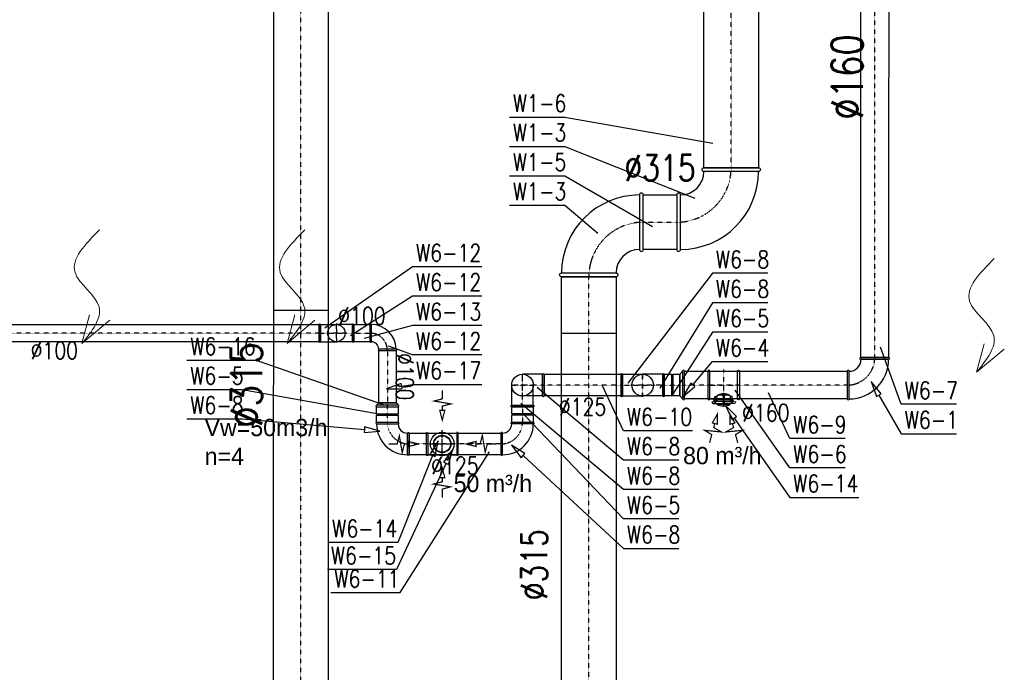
# Model space of a CAD drawing. Header units: millimetres. Extents: x 140532 to 182405, y -11883 to 1516.
# Tile 6 of 23: x 142643 to 143212, y -10586 to -10209. Entities that reach past the tile are written whole.
import ezdxf
from ezdxf.enums import TextEntityAlignment as Align

# ---------------------------------------------------------------- set-up
doc = ezdxf.new("R2010")
doc.units = ezdxf.units.MM
doc.linetypes.add('CENTER', pattern=[0.55, 0.37, -0.06, 0.06, -0.06])
for name, color, linetype, lineweight in [('san opis', 7, 'Continuous', 0), ('WEN_W1-_ZLICZAC', 140, 'Continuous', 30), ('WEN_W2-_ZLICZAC', 32, 'Continuous', 30), ('WEN_W6-_ZLICZAC', 140, 'Continuous', 30)]:
    doc.layers.add(name, color=color, linetype=linetype, lineweight=lineweight)
for name, color, linetype in [('WEN_W1-_ATRYBUT', 6, 'Continuous'), ('WEN_W1-_OSIE', 2, 'CENTER'), ('WEN_W2-_ATRYBUT', 6, 'Continuous'), ('WEN_W2-_OSIE', 2, 'CENTER'), ('WEN_W3-_ATRYBUT', 6, 'Continuous'), ('WEN_W3-_OSIE', 2, 'CENTER'), ('WEN_W6-_ATRYBUT', 6, 'Continuous'), ('WEN_W6-_OSIE', 2, 'CENTER')]:
    doc.layers.add(name, color=color, linetype=linetype)
doc.styles.add('STYL_WENTYLE', font='romans.shx', dxfattribs={"width": 0.8})
doc.styles.add('STYL_WENTYLE1', font='txt')

# ---------------------------------------------------------------- blocks, each defined once
blk = doc.blocks.new('G$C920FF791')
at = {"color": 4}
for q in [(8.89, 16.48), (20.47, 13.42)]:
    blk.add_line((4.47, 0), q, dxfattribs=at)
blk.add_spline([(14.67, 65.67), (0.44, 41.03), (14.35, 21.17), (4.47, 0)], degree=3, dxfattribs=at)
blk = doc.blocks.new('BL31590CW1-_24')
for points in [[(315, -157.5), (315, 157.5, 1), (293, 157.5), (293, -157.5, 1)], [(157.5, -315), (-157.5, -315, -1), (-157.5, -293), (157.5, -293, -1)]]:
    blk.add_lwpolyline(points, format="xyb", close=True)
for radius in [450.5, 135.5]:
    blk.add_arc((293, -293), radius, 90, 180)
for p in [(315, 0), (0, -315)]:
    blk.add_point(p)
at = {"layer": 'WEN_W2-_OSIE'}
blk.add_arc((315, -315), 315, 90, 180, dxfattribs=at)
at = {"layer": 'WEN_W2-_ATRYBUT', "style": 'STYL_WENTYLE', "width": 0.8, "flags": 8}
blk.add_attdef('WENTYLE', text='', height=100, dxfattribs=at).set_placement((-257.7, -315), align=Align.BOTTOM_LEFT)
blk = doc.blocks.new('BL31590CW1-_23')
for points in [[(-315, -157.5), (-315, 157.5, -1), (-292.95, 157.5), (-292.95, -157.5, -1)], [(-157.5, -315), (157.5, -315, 1), (157.5, -292.95), (-157.5, -292.95, 1)]]:
    blk.add_lwpolyline(points, format="xyb", close=True)
for radius in [450.45, 135.45]:
    blk.add_arc((-292.95, -292.95), radius, 0, 90)
for p in [(-315, 0), (0, -315)]:
    blk.add_point(p)
at = {"layer": 'WEN_W2-_OSIE'}
blk.add_arc((-315, -315), 315, 0, 90, dxfattribs=at)
at = {"layer": 'WEN_W2-_ATRYBUT', "style": 'STYL_WENTYLE', "width": 0.8, "flags": 8}
blk.add_attdef('WENTYLE', text='', height=100, dxfattribs=at).set_placement((-157.5, -315), align=Align.BOTTOM_LEFT)
blk = doc.blocks.new('SR-315CW1-_3328-0088524426_14')
blk.add_line((3000, -157.5), (3000, 157.5))
blk.add_lwpolyline([(0, -157.5), (0, 157.5), (3328, 157.5), (3328, -157.5)], close=True)
for p in [(0, 0), (3328, 0)]:
    blk.add_point(p)
at = {"layer": 'WEN_W2-_OSIE'}
blk.add_line((0, 0), (3328, 0), dxfattribs=at)
at = {"layer": 'WEN_W2-_ATRYBUT', "style": 'STYL_WENTYLE', "width": 0.8, "flags": 8}
blk.add_attdef('WENTYLE', text='', height=100, dxfattribs=at).set_placement((1664, 0), align=Align.BOTTOM_LEFT)
at = {"layer": 'WEN_W2-_OSIE', "color": 3, "style": 'STYL_WENTYLE', "width": 0.8, "flags": 8}
blk.add_attdef('FI_KANALU', text='', height=150, dxfattribs=at).set_placement((1664, 315), align=Align.MIDDLE_CENTER)
blk = doc.blocks.new('SR-315CW1-_192-8244804344_14')
blk.add_lwpolyline([(0, -157.5), (0, 157.5), (192.8, 157.5), (192.8, -157.5)], close=True)
for p in [(0, 0), (192.8, 0)]:
    blk.add_point(p)
at = {"layer": 'WEN_W2-_OSIE'}
blk.add_line((0, 0), (192.8, 0), dxfattribs=at)
at = {"layer": 'WEN_W2-_ATRYBUT', "style": 'STYL_WENTYLE', "width": 0.8, "flags": 8}
blk.add_attdef('WENTYLE', text='', height=100, dxfattribs=at).set_placement((96.4, 0), align=Align.BOTTOM_LEFT)
at = {"layer": 'WEN_W2-_OSIE', "color": 3, "style": 'STYL_WENTYLE', "width": 0.8, "flags": 8}
blk.add_attdef('FI_KANALU', text='', height=150, dxfattribs=at).set_placement((96.4, 315), align=Align.MIDDLE_CENTER)
blk = doc.blocks.new('BL16090CW6-_24')
for points in [[(160, -80), (160, 80, 1), (148.8, 80), (148.8, -80, 1)], [(80, -160), (-80, -160, -1), (-80, -148.8), (80, -148.8, -1)]]:
    blk.add_lwpolyline(points, format="xyb", close=True)
for radius in [228.8, 68.8]:
    blk.add_arc((148.8, -148.8), radius, 90, 180)
for p in [(160, 0), (0, -160)]:
    blk.add_point(p)
at = {"layer": 'WEN_W6-_OSIE'}
blk.add_arc((160, -160), 160, 90, 180, dxfattribs=at)
at = {"layer": 'WEN_W6-_ATRYBUT', "style": 'STYL_WENTYLE', "width": 0.8, "flags": 8}
blk.add_attdef('WENTYLE', text='', height=100, dxfattribs=at).set_placement((-434.3, -160), align=Align.BOTTOM_LEFT)
blk = doc.blocks.new('BL12590CW6-_13')
for p, q in [((-62.5, 8.75), (-62.5, 125)), ((62.5, 8.75), (62.5, 125))]:
    blk.add_line(p, q)
blk.add_lwpolyline([(62.5, 0), (-62.5, 0, -1), (-62.5, 8.75), (62.5, 8.75, -1)], format="xyb", close=True)
blk.add_circle((0, 125), 62.5)
blk.add_point((0, 0))
at = {"layer": 'WEN_W6-_OSIE'}
for p, q in [((0, 0), (0, 192.5)), ((-67.5, 125), (67.5, 125))]:
    blk.add_line(p, q, dxfattribs=at)
at = {"layer": 'WEN_W6-_ATRYBUT', "style": 'STYL_WENTYLE', "width": 0.8, "flags": 8}
blk.add_attdef('WENTYLE', text='', height=100, dxfattribs=at).set_placement((62.5, 0), align=Align.BOTTOM_LEFT)
blk = doc.blocks.new('BL12590CW6-_24')
for points in [[(125, -62.5), (125, 62.5, 1), (116.2, 62.5), (116.2, -62.5, 1)], [(62.5, -125), (-62.5, -125, -1), (-62.5, -116.2), (62.5, -116.2, -1)]]:
    blk.add_lwpolyline(points, format="xyb", close=True)
for radius in [178.8, 53.8]:
    blk.add_arc((116.2, -116.2), radius, 90, 180)
for p in [(125, 0), (0, -125)]:
    blk.add_point(p)
at = {"layer": 'WEN_W6-_OSIE'}
blk.add_arc((125, -125), 125, 90, 180, dxfattribs=at)
at = {"layer": 'WEN_W6-_ATRYBUT', "style": 'STYL_WENTYLE', "width": 0.8, "flags": 8}
blk.add_attdef('WENTYLE', text='', height=100, dxfattribs=at).set_placement((-451.8, -125), align=Align.BOTTOM_LEFT)
blk = doc.blocks.new('SR-125CW6-_444-5461271104_14')
blk.add_lwpolyline([(0, -62.5), (0, 62.5), (444.5, 62.5), (444.5, -62.5)], close=True)
for p in [(0, 0), (444.5, 0)]:
    blk.add_point(p)
at = {"layer": 'WEN_W6-_OSIE'}
blk.add_line((0, 0), (444.5, 0), dxfattribs=at)
at = {"layer": 'WEN_W6-_ATRYBUT', "style": 'STYL_WENTYLE', "width": 0.8, "flags": 8}
blk.add_attdef('WENTYLE', text='', height=100, dxfattribs=at).set_placement((222.3, 0), align=Align.BOTTOM_LEFT)
at = {"layer": 'WEN_W6-_OSIE', "style": 'STYL_WENTYLE', "width": 0.8, "flags": 8}
blk.add_attdef('FI_KANALU', text='', height=100, dxfattribs=at).set_placement((222.3, 125), align=Align.MIDDLE_CENTER)
blk = doc.blocks.new('SR-125CW6-_530-5485024668_14')
blk.add_lwpolyline([(0, -62.5), (0, 62.5), (530.5, 62.5), (530.5, -62.5)], close=True)
for p in [(0, 0), (530.5, 0)]:
    blk.add_point(p)
at = {"layer": 'WEN_W6-_OSIE'}
blk.add_line((0, 0), (530.5, 0), dxfattribs=at)
at = {"layer": 'WEN_W6-_ATRYBUT', "style": 'STYL_WENTYLE', "width": 0.8, "flags": 8}
blk.add_attdef('WENTYLE', text='', height=100, dxfattribs=at).set_placement((265.3, 0), align=Align.BOTTOM_LEFT)
at = {"layer": 'WEN_W6-_OSIE', "style": 'STYL_WENTYLE', "width": 0.8, "flags": 8}
blk.add_attdef('FI_KANALU', text='', height=100, dxfattribs=at).set_placement((265.3, 125), align=Align.MIDDLE_CENTER)
blk = doc.blocks.new('MF125CW6-_11')
for p, q in [((41, 62.5), (41, -62.5)), ((49, 62.5), (49, -62.5))]:
    blk.add_line(p, q)
blk.add_lwpolyline([(0, 62.5), (41, 62.5, 1), (49, 62.5), (90, 62.5), (90, -62.5), (49, -62.5, 1), (41, -62.5), (0, -62.5)], format="xyb", close=True)
for p in [(0, 0), (90, 0)]:
    blk.add_point(p)
at = {"layer": 'WEN_W6-_OSIE'}
blk.add_line((0, 0), (90, 0), dxfattribs=at)
at = {"layer": 'WEN_W6-_ATRYBUT', "style": 'STYL_WENTYLE', "width": 0.8, "flags": 8}
blk.add_attdef('WENTYLE', text='', height=100, dxfattribs=at).set_placement((45, 0), align=Align.BOTTOM_LEFT)
blk = doc.blocks.new('RCPL160125CW6-_12')
blk.add_lwpolyline([(-26, 80), (-26, -80, 1), (-14.8, -80), (-14.8, 80, 1)], format="xyb", close=True)
blk.add_lwpolyline([(-14.8, 80), (0, 62.5), (0, -62.5), (-14.8, -80)])
for p in [(-26, 0), (0, 0)]:
    blk.add_point(p)
at = {"layer": 'WEN_W6-_OSIE'}
blk.add_line((-26, 0), (0, 0), dxfattribs=at)
at = {"layer": 'WEN_W6-_ATRYBUT', "style": 'STYL_WENTYLE', "width": 0.8, "flags": 8}
blk.add_attdef('WENTYLE', text='', height=100, dxfattribs=at).set_placement((-26, 0), align=Align.BOTTOM_LEFT)
blk = doc.blocks.new('SR-160CW6-_940-4524936111_14')
blk.add_lwpolyline([(0, -80), (0, 80), (940.5, 80), (940.5, -80)], close=True)
for p in [(0, 0), (940.5, 0)]:
    blk.add_point(p)
at = {"layer": 'WEN_W6-_OSIE'}
blk.add_line((0, 0), (940.5, 0), dxfattribs=at)
at = {"layer": 'WEN_W6-_ATRYBUT', "style": 'STYL_WENTYLE', "width": 0.8, "flags": 8}
blk.add_attdef('WENTYLE', text='', height=100, dxfattribs=at).set_placement((470.2, 0), align=Align.BOTTOM_LEFT)
at = {"layer": 'WEN_W6-_OSIE', "style": 'STYL_WENTYLE', "width": 0.8, "flags": 8}
blk.add_attdef('FI_KANALU', text='', height=100, dxfattribs=at).set_placement((470.2, 160), align=Align.MIDDLE_CENTER)
blk = doc.blocks.new('TCPL160100CW6-_12')
blk.add_line((-11.2, -80), (-172.8, -80))
for points in [[(-184, -80), (-184, 80, -1), (-172.8, 80), (-172.8, -80, -1)], [(-142, 95), (-42, 95, -1), (-42, 83.8), (-142, 83.8, -1)], [(0, -80), (0, 80, 1), (-11.2, 80), (-11.2, -80, 1)]]:
    blk.add_lwpolyline(points, format="xyb", close=True)
for points in [[(-172.8, 80), (-146.8, 80, 0.414214), (-142, 84.8), (-142, 83.8)], [(-37.2, 80, -0.583942), (-146.8, 80, -0.583942)], [(-11.2, 80), (-37.2, 80, -0.414214), (-42, 84.8), (-42, 83.8)]]:
    blk.add_lwpolyline(points, format="xyb")
for p in [(-92, 95), (-184, 0), (0, 0)]:
    blk.add_point(p)
at = {"layer": 'WEN_W6-_OSIE'}
for p, q in [((-92, -90), (-92, 95)), ((0, 0), (-184, 0))]:
    blk.add_line(p, q, dxfattribs=at)
at = {"layer": 'WEN_W6-_ATRYBUT', "style": 'STYL_WENTYLE', "width": 0.8, "flags": 8}
blk.add_attdef('WENTYLE', text='', height=100, dxfattribs=at).set_placement((-606.3, 0), align=Align.BOTTOM_LEFT)
blk = doc.blocks.new('KURM-100-C_11')
for p, q in [((-36.99, 13.7), (-3.425, 13.7)), ((-3.425, 32.195), (-3.425, -15.6)), ((3.425, 32.195), (3.425, -15.6)), ((36.99, 13.7), (3.425, 13.7)), ((-54.8, -12), (-3.425, -12)), ((54.8, -12), (3.425, -12))]:
    blk.add_line(p, q)
for points in [[(-68.5, 0, 0.35032231), (-54.8, -12, 0.1391301), (-36.99, 13.7, 0.1391301)], [(-46.58, 10.96), (-38.36, 16.44), (-38.36, 27.4, -0.41421356), (-27.4, 38.36), (27.4, 38.36, -0.41421356), (38.36, 27.4), (38.36, 16.44), (46.58, 10.96)], [(68.5, 0, -0.35032231), (54.8, -12, -0.1391301), (36.99, 13.7, -0.1391301)]]:
    blk.add_lwpolyline(points, format="xyb")
for points in [[(-61.65, 0), (-50, 0), (-50, 30), (-39.73, 30)], [(-6.165, 38.36), (-6.165, 32.195), (6.165, 32.195), (6.165, 38.36)], [(-3.425, 38.36), (-3.425, 44.525), (3.425, 44.525), (3.425, 38.36)], [(61.65, 0), (50, 0), (50, 30), (39.73, 30)]]:
    blk.add_lwpolyline(points)
blk.add_lwpolyline([(-34.25, -15.6), (34.25, -15.6), (37.675, -17.81, -0.25454545), (-37.675, -17.81)], format="xyb", close=True)
for p in [(0, 0), (0, -27.4)]:
    blk.add_point(p)
at = {"layer": 'WEN_W3-_OSIE'}
for p, q in [((-8.4, 0), (8.4, 0)), ((0, 54.8), (0, -27.4))]:
    blk.add_line(p, q, dxfattribs=at)
at = {"layer": 'WEN_W3-_ATRYBUT', "style": 'STYL_WENTYLE', "width": 0.8, "flags": 8}
blk.add_attdef('WENTYLE', text='', height=100, dxfattribs=at).set_placement((0, 0), align=Align.BOTTOM_LEFT)
blk = doc.blocks.new('wlot_22')
at = {"color": 0, "const_width": 7}
for points in [[(-332.7, 81.5), (-285.1, 68.6), (-260.4, 110.5), (-269.9, 12.7), (-244.3, 57.5), (-221.3, 51.2), (-225.2, 37.1), (-166.7, 36.3), (-217.5, 65.3), (-221.3, 51.2)], [(-332.7, -81.5), (-285.1, -68.6), (-260.4, -110.5), (-269.9, -12.7), (-244.3, -57.5), (-221.3, -51.2), (-225.2, -37.1), (-166.7, -36.3), (-217.5, -65.3), (-221.3, -51.2)]]:
    blk.add_lwpolyline(points, dxfattribs=at)
at = {"color": 0, "style": 'STYL_WENTYLE1', "flags": 8}
blk.add_attdef('WENTYLE_M3H', text='', height=50, dxfattribs=at).set_placement((-507, 154.3), align=Align.BOTTOM_LEFT)
blk = doc.blocks.new('TCPL125100CW6-_14')
for p, q in [((8.75, 62.5), (175.25, 62.5)), ((8.75, -62.5), (175.25, -62.5))]:
    blk.add_line(p, q)
for points in [[(0, -62.5), (0, 62.5, -1), (8.75, 62.5), (8.75, -62.5, -1)], [(184, -62.5), (184, 62.5, 1), (175.25, 62.5), (175.25, -62.5, 1)]]:
    blk.add_lwpolyline(points, format="xyb", close=True)
blk.add_circle((92, 0), 50)
for p in [(0, 0), (184, 0)]:
    blk.add_point(p)
at = {"layer": 'WEN_W6-_OSIE'}
for p, q in [((92, -72.5), (92, 72.5)), ((0, 0), (184, 0))]:
    blk.add_line(p, q, dxfattribs=at)
at = {"layer": 'WEN_W6-_ATRYBUT', "style": 'STYL_WENTYLE', "width": 0.8, "flags": 8}
blk.add_attdef('WENTYLE', text='', height=100, dxfattribs=at).set_placement((92, 0), align=Align.BOTTOM_LEFT)
blk = doc.blocks.new('KURM-100-C_12')
for radius in [68.5, 47.95]:
    blk.add_circle((0, 0), radius)
for p in [(0, 75.35), (0, 0)]:
    blk.add_point(p)
at = {"layer": 'WEN_W3-_OSIE'}
for p, q in [((0, -75.35), (0, 75.35)), ((-75.35, 0), (75.35, 0))]:
    blk.add_line(p, q, dxfattribs=at)
at = {"layer": 'WEN_W3-_ATRYBUT', "style": 'STYL_WENTYLE', "width": 0.8, "flags": 8}
blk.add_attdef('WENTYLE', text='', height=100, dxfattribs=at).set_placement((0, 0), align=Align.BOTTOM_LEFT)
blk = doc.blocks.new('wlot_14')
at = {"color": 0, "const_width": 7}
for points in [[(0, 310.2), (0, 260.9), (-46.9, 248), (49.9, 231.5), (0, 218.6), (0, 194.8), (14.6, 194.8), (0, 138.2), (-14.6, 194.8), (0, 194.8)], [(-310.2, 0), (-260.9, 0), (-248, 46.9), (-231.5, -49.9), (-218.6, 0), (-194.8, 0), (-194.8, -14.6), (-138.2, 0), (-194.8, 14.6), (-194.8, 0)], [(310.2, 0), (260.9, 0), (248, -46.9), (231.5, 49.9), (218.6, 0), (194.8, 0), (194.8, 14.6), (138.2, 0), (194.8, -14.6), (194.8, 0)], [(0, -310.2), (0, -260.9), (46.9, -248), (-49.9, -231.5), (0, -218.6), (0, -194.8), (-14.6, -194.8), (0, -138.2), (14.6, -194.8), (0, -194.8)]]:
    blk.add_lwpolyline(points, dxfattribs=at)
at = {"color": 0, "style": 'STYL_WENTYLE1', "flags": 8}
blk.add_attdef('WENTYLE_M3H', text='', height=50, dxfattribs=at).set_placement((-543.9, 22.5), align=Align.BOTTOM_LEFT)
blk = doc.blocks.new('RCPL125100CW6-_11')
blk.add_lwpolyline([(0, 62.5), (0, -62.5, 1), (8.75, -62.5), (8.75, 62.5, 1)], format="xyb", close=True)
blk.add_lwpolyline([(8.75, 62.5), (22, 50), (22, -50), (8.75, -62.5)])
for p in [(0, 0), (22, 0)]:
    blk.add_point(p)
at = {"layer": 'WEN_W6-_OSIE'}
blk.add_line((0, 0), (22, 0), dxfattribs=at)
at = {"layer": 'WEN_W6-_ATRYBUT', "style": 'STYL_WENTYLE', "width": 0.8, "flags": 8}
blk.add_attdef('WENTYLE', text='', height=100, dxfattribs=at).set_placement((0, 0), align=Align.BOTTOM_LEFT)
blk = doc.blocks.new('BL10090CW6-_23')
for points in [[(-100, -50), (-100, 50, -1), (-93, 50), (-93, -50, -1)], [(-50, -100), (50, -100, 1), (50, -93), (-50, -93, 1)]]:
    blk.add_lwpolyline(points, format="xyb", close=True)
for radius in [143, 43]:
    blk.add_arc((-93, -93), radius, 0, 90)
for p in [(-100, 0), (0, -100)]:
    blk.add_point(p)
at = {"layer": 'WEN_W6-_OSIE'}
blk.add_arc((-100, -100), 100, 0, 90, dxfattribs=at)
at = {"layer": 'WEN_W6-_ATRYBUT', "style": 'STYL_WENTYLE', "width": 0.8, "flags": 8}
blk.add_attdef('WENTYLE', text='', height=100, dxfattribs=at).set_placement((-50, -100), align=Align.BOTTOM_LEFT)
blk = doc.blocks.new('BL10090CW6-_13')
for p, q in [((-50, 7), (-50, 100)), ((50, 7), (50, 100))]:
    blk.add_line(p, q)
blk.add_lwpolyline([(50, 0), (-50, 0, -1), (-50, 7), (50, 7, -1)], format="xyb", close=True)
blk.add_circle((0, 100), 50)
blk.add_point((0, 0))
at = {"layer": 'WEN_W6-_OSIE'}
for p, q in [((0, 0), (0, 155)), ((-55, 100), (55, 100))]:
    blk.add_line(p, q, dxfattribs=at)
at = {"layer": 'WEN_W6-_ATRYBUT', "style": 'STYL_WENTYLE', "width": 0.8, "flags": 8}
blk.add_attdef('WENTYLE', text='', height=100, dxfattribs=at).set_placement((50, 0), align=Align.BOTTOM_LEFT)
blk = doc.blocks.new('SR-100CW6-_94-5260174799_14')
blk.add_lwpolyline([(0, -50), (0, 50), (94.5, 50), (94.5, -50)], close=True)
for p in [(0, 0), (94.5, 0)]:
    blk.add_point(p)
at = {"layer": 'WEN_W6-_OSIE'}
blk.add_line((0, 0), (94.5, 0), dxfattribs=at)
at = {"layer": 'WEN_W6-_ATRYBUT', "style": 'STYL_WENTYLE', "width": 0.8, "flags": 8}
blk.add_attdef('WENTYLE', text='', height=100, dxfattribs=at).set_placement((47.3, 0), align=Align.BOTTOM_LEFT)
at = {"layer": 'WEN_W6-_OSIE', "style": 'STYL_WENTYLE', "width": 0.8, "flags": 8}
blk.add_attdef('FI_KANALU', text='', height=100, dxfattribs=at).set_placement((47.3, 100), align=Align.MIDDLE_CENTER)
blk = doc.blocks.new('SR-100CW6-_3060-9987436805_14')
blk.add_line((3000, -50), (3000, 50))
blk.add_lwpolyline([(0, -50), (0, 50), (3061, 50), (3061, -50)], close=True)
for p in [(0, 0), (3061, 0)]:
    blk.add_point(p)
at = {"layer": 'WEN_W6-_OSIE'}
blk.add_line((0, 0), (3061, 0), dxfattribs=at)
at = {"layer": 'WEN_W6-_ATRYBUT', "style": 'STYL_WENTYLE', "width": 0.8, "flags": 8}
blk.add_attdef('WENTYLE', text='', height=100, dxfattribs=at).set_placement((1530.5, 0), align=Align.BOTTOM_LEFT)
at = {"layer": 'WEN_W6-_OSIE', "style": 'STYL_WENTYLE', "width": 0.8, "flags": 8}
blk.add_attdef('FI_KANALU', text='', height=100, dxfattribs=at).set_placement((1530.5, 100), align=Align.MIDDLE_CENTER)
blk = doc.blocks.new('SR-100CW6-_303-415901462_14')
blk.add_lwpolyline([(0, -50), (0, 50), (303.4, 50), (303.4, -50)], close=True)
for p in [(0, 0), (303.4, 0)]:
    blk.add_point(p)
at = {"layer": 'WEN_W6-_OSIE'}
blk.add_line((0, 0), (303.4, 0), dxfattribs=at)
at = {"layer": 'WEN_W6-_ATRYBUT', "style": 'STYL_WENTYLE', "width": 0.8, "flags": 8}
blk.add_attdef('WENTYLE', text='', height=100, dxfattribs=at).set_placement((151.7, 0), align=Align.BOTTOM_LEFT)
at = {"layer": 'WEN_W6-_OSIE', "style": 'STYL_WENTYLE', "width": 0.8, "flags": 8}
blk.add_attdef('FI_KANALU', text='', height=100, dxfattribs=at).set_placement((151.7, 100), align=Align.MIDDLE_CENTER)
blk = doc.blocks.new('SR-315CW1-_3299-0587993042_14')
blk.add_line((3000, -157.5), (3000, 157.5))
blk.add_lwpolyline([(0, -157.5), (0, 157.5), (3299.1, 157.5), (3299.1, -157.5)], close=True)
for p in [(0, 0), (3299.1, 0)]:
    blk.add_point(p)
at = {"layer": 'WEN_W1-_OSIE'}
blk.add_line((0, 0), (3299.1, 0), dxfattribs=at)
at = {"layer": 'WEN_W1-_ATRYBUT', "style": 'STYL_WENTYLE', "width": 0.8, "flags": 8}
blk.add_attdef('WENTYLE', text='', height=100, dxfattribs=at).set_placement((1649.5, 0), align=Align.BOTTOM_LEFT)
at = {"layer": 'WEN_W1-_OSIE', "style": 'STYL_WENTYLE', "width": 0.8, "flags": 8}
blk.add_attdef('FI_KANALU', text='', height=180, dxfattribs=at).set_placement((1649.5, 315), align=Align.MIDDLE_CENTER)
blk = doc.blocks.new('SR-160CW6-_3241-587472126_14')
blk.add_line((3000, -80), (3000, 80))
blk.add_lwpolyline([(0, -80), (0, 80), (3241.6, 80), (3241.6, -80)], close=True)
for p in [(0, 0), (3241.6, 0)]:
    blk.add_point(p)
at = {"layer": 'WEN_W6-_OSIE'}
blk.add_line((0, 0), (3241.6, 0), dxfattribs=at)
at = {"layer": 'WEN_W6-_ATRYBUT', "style": 'STYL_WENTYLE', "width": 0.8, "flags": 8}
blk.add_attdef('WENTYLE', text='', height=100, dxfattribs=at).set_placement((1620.8, 0), align=Align.BOTTOM_LEFT)
at = {"layer": 'WEN_W6-_OSIE', "color": 3, "style": 'STYL_WENTYLE', "width": 0.8, "flags": 8}
blk.add_attdef('FI_KANALU', text='', height=180, dxfattribs=at).set_placement((1620.8, 160), align=Align.MIDDLE_CENTER)
blk = doc.blocks.new('SR-315KW2-_5139-3133803571_14')
blk.add_line((3000, -157.5), (3000, 157.5))
blk.add_lwpolyline([(0, -157.5), (0, 157.5), (5139.3, 157.5), (5139.3, -157.5)], close=True)
for p in [(0, 0), (5139.3, 0)]:
    blk.add_point(p)
at = {"layer": 'WEN_W2-_OSIE'}
blk.add_line((0, 0), (5139.3, 0), dxfattribs=at)
at = {"layer": 'WEN_W2-_ATRYBUT', "style": 'STYL_WENTYLE', "width": 0.8, "flags": 8}
blk.add_attdef('WENTYLE', text='', height=100, dxfattribs=at).set_placement((2569.7, 0), align=Align.BOTTOM_LEFT)
at = {"layer": 'WEN_W2-_OSIE', "color": 3, "style": 'STYL_WENTYLE', "width": 0.8, "flags": 8}
blk.add_attdef('FI_KANALU', text='', height=180, dxfattribs=at).set_placement((2569.7, 315), align=Align.MIDDLE_CENTER)

msp = doc.modelspace()

# ---------------------------------------------------------------- linework, layer by layer
at = {"layer": 'WEN_W1-_ATRYBUT'}
msp.add_lwpolyline([(142925.9, -10265.34), (142957.9, -10265.34), (143043.39, -10280.41)], dxfattribs=at)
at = {"layer": 'WEN_W2-_ATRYBUT'}
for points in [[(142925.9, -10282.34), (142957.9, -10282.34), (143033.1, -10312.29)], [(142925.9, -10299.34), (142957.9, -10299.34), (143008.54, -10328.57)], [(142925.9, -10316.34), (142957.9, -10316.34), (142977.08, -10332.43)]]:
    msp.add_lwpolyline(points, dxfattribs=at)
at = {"layer": 'WEN_W3-_ATRYBUT'}
for points in [[(143055.88, -10439.37), (143057.19, -10438.46), (143050.72, -10432), (143054.57, -10440.29), (143055.88, -10439.37), (143087.89, -10485.09), (143127.89, -10485.09)], [(142881.42, -10460.84), (142882.91, -10461.43), (142884.74, -10452.47), (142879.93, -10460.24), (142881.42, -10460.84), (142861.46, -10511.1), (142821.46, -10511.1)]]:
    msp.add_lwpolyline(points, dxfattribs=at)
at = {"layer": 'WEN_W6-_ATRYBUT'}
for points in [[(142909.91, -10351.79), (142869.91, -10351.79), (142819.16, -10387.33)], [(143075.19, -10355.6), (143043.19, -10355.6), (142994.4, -10419.02)], [(142909.91, -10368.79), (142869.91, -10368.79), (142834.14, -10391.77)], [(143075.19, -10372.6), (143043.19, -10372.6), (143012.88, -10421.93)], [(142909.91, -10385.79), (142869.91, -10385.79), (142842.01, -10393.27)], [(143075.19, -10389.6), (143043.19, -10389.6), (143020.23, -10425.6)], [(142909.91, -10402.79), (142869.91, -10402.79), (142856, -10397.73)], [(143184.32, -10431.31), (143152.32, -10431.31), (143140.3, -10398.31)], [(142739.47, -10405.84), (142779.47, -10405.84), (142853.55, -10431.58)], [(143031.87, -10420.09), (143030.65, -10419.06), (143026.09, -10426.98), (143033.1, -10421.12), (143031.87, -10420.09), (143043.19, -10406.6), (143075.19, -10406.6)], [(143139.44, -10426), (143140.82, -10425.2), (143134.94, -10418.21), (143138.05, -10426.8), (143139.44, -10426), (143152.32, -10448.31), (143184.32, -10448.31)], [(142739.47, -10422.84), (142771.47, -10422.84), (142852.6, -10437.14)], [(142863.65, -10420.9), (142863.37, -10419.32), (142854.78, -10422.46), (142863.92, -10422.47), (142863.65, -10420.9), (142869.91, -10419.79), (142909.91, -10419.79)], [(143023.79, -10463.57), (142991.79, -10463.57), (142941.9, -10421.7)], [(143031.79, -10446.57), (142991.79, -10446.57), (142979.67, -10420.58)], [(143119.89, -10468.09), (143087.89, -10468.09), (143056.46, -10423.21)], [(143119.89, -10451.09), (143087.89, -10451.09), (143075.63, -10424.78)], [(143023.79, -10480.57), (142991.79, -10480.57), (142932.54, -10430.86)], [(142842.1, -10446.02), (142841.96, -10447.61), (142851.06, -10446.8), (142842.24, -10444.42), (142842.1, -10446.02), (142771.47, -10439.84), (142739.47, -10439.84)], [(143023.79, -10497.57), (142991.79, -10497.57), (142934.71, -10437.58)], [(142889.34, -10465.35), (142890.79, -10466.03), (142893.14, -10457.2), (142887.89, -10464.68), (142889.34, -10465.35), (142860.72, -10526.73), (142820.72, -10526.73)], [(142933.81, -10460.99), (142934.89, -10459.82), (142927.2, -10454.89), (142932.72, -10462.17), (142933.81, -10460.99), (142991.79, -10514.57), (143023.79, -10514.57)], [(142822.72, -10540.16), (142862.72, -10540.16), (142914.49, -10458.85)]]:
    msp.add_lwpolyline(points, dxfattribs=at)

# ---------------------------------------------------------------- block references
at = {"layer": 'san opis', "rotation": 359.9999999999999}
for p in [(142674.43, -10396.15), (142793.04, -10396.15), (143191.43, -10412.79)]:
    msp.add_blockref('G$C920FF791', p, dxfattribs=at)
at = {"layer": 'san opis', "color": 3}
ref = msp.add_blockref('wlot_14', (142887.1, -10454.24), dxfattribs=dict(at, xscale=0.1, yscale=0.1, zscale=0.1, rotation=359.9971593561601))
ref.add_attrib('WENTYLE_M3H', ' 50 m³/h', dxfattribs={"layer": '0', "color": 3, "height": 10, "style": 'STYL_WENTYLE1', "flags": 8}).set_placement((142889.95, -10485.03), align=Align.BOTTOM_LEFT)
ref = msp.add_blockref('wlot_22', (143049.71, -10420.32), dxfattribs=dict(at, xscale=0.1, yscale=0.1, zscale=0.1, rotation=90))
ref.add_attrib('WENTYLE_M3H', ' 80 m³/h', dxfattribs={"layer": '0', "color": 3, "height": 10, "style": 'STYL_WENTYLE1', "flags": 8}).set_placement((143022.56, -10468.95), align=Align.BOTTOM_LEFT)
at = {"layer": 'WEN_W1-_ZLICZAC'}
ref = msp.add_blockref('SR-315CW1-_3299-0587993042_14', (143054.06, -10294.6), dxfattribs=dict(at, xscale=0.1, yscale=0.1, zscale=0.1, rotation=90))
ref.add_attrib('WENTYLE', 'W1-6', dxfattribs={"layer": 'WEN_W1-_ATRYBUT', "height": 10, "style": 'STYL_WENTYLE', "width": 0.8, "flags": 8}).set_placement((142927.9, -10265.34), align=Align.BOTTOM_LEFT)
ref.add_attrib('FI_KANALU', '%%c315', dxfattribs={"layer": 'WEN_W1-_OSIE', "height": 18, "rotation": 90, "style": 'STYL_WENTYLE', "width": 0.8, "flags": 8}).set_placement((143022.56, -10129.65), align=Align.MIDDLE_CENTER)
ref = msp.add_blockref('BL31590CW1-_23', (143054.06, -10326.1), dxfattribs=dict(at, xscale=0.1, yscale=0.1, zscale=0.1, rotation=270))
ref.add_attrib('WENTYLE', 'W1-3', dxfattribs={"layer": 'WEN_W2-_ATRYBUT', "height": 10, "style": 'STYL_WENTYLE', "width": 0.8, "flags": 8}).set_placement((142927.9, -10282.34), align=Align.BOTTOM_LEFT)
ref = msp.add_blockref('SR-315CW1-_192-8244804344_14', (143003.28, -10326.1), dxfattribs=dict(at, xscale=0.1, yscale=0.1, zscale=0.1))
ref.add_attrib('WENTYLE', 'W1-5', dxfattribs={"layer": 'WEN_W2-_ATRYBUT', "height": 10, "style": 'STYL_WENTYLE', "width": 0.8, "flags": 8}).set_placement((142927.9, -10299.34), align=Align.BOTTOM_LEFT)
ref.add_attrib('FI_KANALU', '%%c315', dxfattribs={"layer": 'WEN_W2-_OSIE', "color": 3, "height": 15, "style": 'STYL_WENTYLE', "width": 0.8, "flags": 8}).set_placement((143012.92, -10294.6), align=Align.MIDDLE_CENTER)
ref = msp.add_blockref('BL31590CW1-_24', (142971.78, -10326.1), dxfattribs=dict(at, xscale=0.1, yscale=0.1, zscale=0.1))
ref.add_attrib('WENTYLE', 'W1-3', dxfattribs={"layer": 'WEN_W2-_ATRYBUT', "height": 10, "style": 'STYL_WENTYLE', "width": 0.8, "flags": 8}).set_placement((142927.9, -10316.34), align=Align.BOTTOM_LEFT)
ref = msp.add_blockref('SR-315CW1-_3328-0088524426_14', (142971.78, -10690.4), dxfattribs=dict(at, xscale=0.1, yscale=0.1, zscale=0.1, rotation=90))
ref.add_attrib('WENTYLE', 'W1-4', dxfattribs={"layer": 'WEN_W2-_ATRYBUT', "height": 10, "style": 'STYL_WENTYLE', "width": 0.8, "flags": 8}).set_placement((143038.98, -10687.49), align=Align.BOTTOM_LEFT)
ref.add_attrib('FI_KANALU', '%%c315', dxfattribs={"layer": 'WEN_W2-_OSIE', "color": 3, "height": 15, "rotation": 90, "style": 'STYL_WENTYLE', "width": 0.8, "flags": 8}).set_placement((142940.28, -10524), align=Align.MIDDLE_CENTER)
at = {"layer": 'WEN_W2-_ZLICZAC'}
ref = msp.add_blockref('SR-315KW2-_5139-3133803571_14', (142805.41, -10677.1), dxfattribs=dict(at, xscale=0.1, yscale=0.1, zscale=0.1, rotation=89.99404987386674))
ref.add_attrib('WENTYLE', 'W2-12', dxfattribs={"layer": 'WEN_W2-_ATRYBUT', "height": 10, "style": 'STYL_WENTYLE', "width": 0.8, "flags": 8}).set_placement((142725.25, -10725.91), align=Align.BOTTOM_LEFT)
ref.add_attrib('FI_KANALU', '%%c315', dxfattribs={"layer": 'WEN_W2-_OSIE', "color": 3, "height": 18, "rotation": 89.994, "style": 'STYL_WENTYLE', "width": 0.8, "flags": 8}).set_placement((142773.93, -10420.13), align=Align.MIDDLE_CENTER)
at = {"layer": 'WEN_W6-_ZLICZAC'}
ref = msp.add_blockref('SR-160CW6-_3241-587472126_14', (143137.06, -10404.24), dxfattribs=dict(at, xscale=0.1, yscale=0.1, zscale=0.1, rotation=89.99730080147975))
ref.add_attrib('WENTYLE', 'W6-7', dxfattribs={"layer": 'WEN_W6-_ATRYBUT', "height": 10, "style": 'STYL_WENTYLE', "width": 0.8, "flags": 8}).set_placement((143154.32, -10431.31), align=Align.BOTTOM_LEFT)
ref.add_attrib('FI_KANALU', '%%c160', dxfattribs={"layer": 'WEN_W6-_OSIE', "color": 3, "height": 18, "rotation": 89.9973, "style": 'STYL_WENTYLE', "width": 0.8, "flags": 8}).set_placement((143121.06, -10242.16), align=Align.MIDDLE_CENTER)
ref = msp.add_blockref('BL10090CW6-_13', (142815.95, -10390.2), dxfattribs=dict(at, xscale=0.1, yscale=0.1, zscale=0.1, rotation=270))
ref.add_attrib('WENTYLE', 'W6-12', dxfattribs={"layer": 'WEN_W6-_ATRYBUT', "height": 10, "style": 'STYL_WENTYLE', "width": 0.8, "flags": 8}).set_placement((142871.91, -10351.79), align=Align.BOTTOM_LEFT)
ref = msp.add_blockref('BL12590CW6-_13', (142990.41, -10420.24), dxfattribs=dict(at, xscale=0.1, yscale=0.1, zscale=0.1, rotation=270))
ref.add_attrib('WENTYLE', 'W6-8', dxfattribs={"layer": 'WEN_W6-_ATRYBUT', "height": 10, "style": 'STYL_WENTYLE', "width": 0.8, "flags": 8}).set_placement((143045.19, -10355.6), align=Align.BOTTOM_LEFT)
ref = msp.add_blockref('BL10090CW6-_13', (142835.95, -10390.2), dxfattribs=dict(at, xscale=0.1, yscale=0.1, zscale=0.1, rotation=90))
ref.add_attrib('WENTYLE', 'W6-12', dxfattribs={"layer": 'WEN_W6-_ATRYBUT', "height": 10, "style": 'STYL_WENTYLE', "width": 0.8, "flags": 8}).set_placement((142871.91, -10368.79), align=Align.BOTTOM_LEFT)
ref = msp.add_blockref('BL12590CW6-_13', (143015.41, -10420.24), dxfattribs=dict(at, xscale=0.1, yscale=0.1, zscale=0.1, rotation=90))
ref.add_attrib('WENTYLE', 'W6-8', dxfattribs={"layer": 'WEN_W6-_ATRYBUT', "height": 10, "style": 'STYL_WENTYLE', "width": 0.8, "flags": 8}).set_placement((143045.19, -10372.6), align=Align.BOTTOM_LEFT)
ref = msp.add_blockref('SR-100CW6-_94-5260174799_14', (142835.95, -10390.2), dxfattribs=dict(at, xscale=0.1, yscale=0.1, zscale=0.1))
ref.add_attrib('WENTYLE', 'W6-13', dxfattribs={"layer": 'WEN_W6-_ATRYBUT', "height": 10, "style": 'STYL_WENTYLE', "width": 0.8, "flags": 8}).set_placement((142871.91, -10385.79), align=Align.BOTTOM_LEFT)
ref.add_attrib('FI_KANALU', '%%c100', dxfattribs={"layer": 'WEN_W6-_OSIE', "height": 10, "style": 'STYL_WENTYLE', "width": 0.8, "flags": 8}).set_placement((142840.67, -10380.2), align=Align.MIDDLE_CENTER)
ref = msp.add_blockref('MF125CW6-_11', (143015.41, -10420.24), dxfattribs=dict(at, xscale=0.09999999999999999, yscale=0.09999999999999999, zscale=0.09999999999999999))
ref.add_attrib('WENTYLE', 'W6-5', dxfattribs={"layer": 'WEN_W6-_ATRYBUT', "height": 10, "style": 'STYL_WENTYLE', "width": 0.8, "flags": 8}).set_placement((143045.19, -10389.6), align=Align.BOTTOM_LEFT)
ref = msp.add_blockref('SR-100CW6-_3060-9987436805_14', (142815.95, -10390.2), dxfattribs=dict(at, xscale=0.1, yscale=0.1, zscale=0.1, rotation=179.999999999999))
ref.add_attrib('WENTYLE', 'W6-18', dxfattribs={"layer": 'WEN_W6-_ATRYBUT', "height": 10, "style": 'STYL_WENTYLE', "width": 0.8, "flags": 8}).set_placement((142525.29, -10419.96), align=Align.BOTTOM_LEFT)
ref.add_attrib('FI_KANALU', '%%c100', dxfattribs={"layer": 'WEN_W6-_OSIE', "height": 10, "style": 'STYL_WENTYLE', "width": 0.8, "flags": 8}).set_placement((142662.9, -10400.2), align=Align.MIDDLE_CENTER)
ref = msp.add_blockref('BL10090CW6-_23', (142855.4, -10390.2), dxfattribs=dict(at, xscale=0.1, yscale=0.1, zscale=0.1))
ref.add_attrib('WENTYLE', 'W6-12', dxfattribs={"layer": 'WEN_W6-_ATRYBUT', "height": 10, "style": 'STYL_WENTYLE', "width": 0.8, "flags": 8}).set_placement((142871.91, -10402.79), align=Align.BOTTOM_LEFT)
ref = msp.add_blockref('RCPL125100CW6-_11', (142855.4, -10432.74), dxfattribs=dict(at, xscale=0.1, yscale=0.1, zscale=0.1, rotation=90))
ref.add_attrib('WENTYLE', 'W6-16', dxfattribs={"layer": 'WEN_W6-_ATRYBUT', "height": 10, "style": 'STYL_WENTYLE', "width": 0.8, "flags": 8}).set_placement((142741.47, -10405.84), align=Align.BOTTOM_LEFT)
ref = msp.add_blockref('RCPL160125CW6-_12', (143024.41, -10420.24), dxfattribs=dict(at, xscale=0.1, yscale=0.1, zscale=0.1, rotation=180))
ref.add_attrib('WENTYLE', 'W6-4', dxfattribs={"layer": 'WEN_W6-_ATRYBUT', "height": 10, "style": 'STYL_WENTYLE', "width": 0.8, "flags": 8}).set_placement((143045.19, -10406.6), align=Align.BOTTOM_LEFT)
ref = msp.add_blockref('SR-100CW6-_303-415901462_14', (142855.4, -10400.2), dxfattribs=dict(at, xscale=0.1, yscale=0.1, zscale=0.1, rotation=270))
ref.add_attrib('WENTYLE', 'W6-17', dxfattribs={"layer": 'WEN_W6-_ATRYBUT', "height": 10, "style": 'STYL_WENTYLE', "width": 0.8, "flags": 8}).set_placement((142871.91, -10419.79), align=Align.BOTTOM_LEFT)
ref.add_attrib('FI_KANALU', '%%c100', dxfattribs={"layer": 'WEN_W6-_OSIE', "height": 10, "rotation": 270, "style": 'STYL_WENTYLE', "width": 0.8, "flags": 8}).set_placement((142865.4, -10415.37), align=Align.MIDDLE_CENTER)
ref = msp.add_blockref('BL16090CW6-_24', (143137.06, -10420.24), dxfattribs=dict(at, xscale=0.1, yscale=0.1, zscale=0.1, rotation=179.9999999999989))
ref.add_attrib('WENTYLE', 'W6-1', dxfattribs={"layer": 'WEN_W6-_ATRYBUT', "height": 10, "style": 'STYL_WENTYLE', "width": 0.8, "flags": 8}).set_placement((143154.32, -10448.31), align=Align.BOTTOM_LEFT)
ref = msp.add_blockref('MF125CW6-_11', (142855.4, -10441.74), dxfattribs=dict(at, xscale=0.1000000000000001, yscale=0.1000000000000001, zscale=0.1000000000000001, rotation=90))
ref.add_attrib('WENTYLE', 'W6-5', dxfattribs={"layer": 'WEN_W6-_ATRYBUT', "height": 10, "style": 'STYL_WENTYLE', "width": 0.8, "flags": 8}).set_placement((142741.47, -10422.84), align=Align.BOTTOM_LEFT)
ref = msp.add_blockref('SR-160CW6-_940-4524936111_14', (143121.06, -10420.24), dxfattribs=dict(at, xscale=0.1, yscale=0.1, zscale=0.1, rotation=180))
ref.add_attrib('WENTYLE', 'W6-9', dxfattribs={"layer": 'WEN_W6-_ATRYBUT', "height": 10, "style": 'STYL_WENTYLE', "width": 0.8, "flags": 8}).set_placement((143089.89, -10451.09), align=Align.BOTTOM_LEFT)
ref.add_attrib('FI_KANALU', '%%c160', dxfattribs={"layer": 'WEN_W6-_OSIE', "height": 10, "style": 'STYL_WENTYLE', "width": 0.8, "flags": 8}).set_placement((143074.03, -10436.24), align=Align.MIDDLE_CENTER)
ref = msp.add_blockref('TCPL160100CW6-_12', (143040.51, -10420.24), dxfattribs=dict(at, xscale=0.1, yscale=0.1, zscale=0.1, rotation=180))
ref.add_attrib('WENTYLE', 'W6-6', dxfattribs={"layer": 'WEN_W6-_ATRYBUT', "height": 10, "style": 'STYL_WENTYLE', "width": 0.8, "flags": 8}).set_placement((143089.89, -10468.09), align=Align.BOTTOM_LEFT)
ref = msp.add_blockref('BL12590CW6-_13', (142945.96, -10420.24), dxfattribs=dict(at, xscale=0.1, yscale=0.1, zscale=0.1, rotation=90))
ref.add_attrib('WENTYLE', 'W6-8', dxfattribs={"layer": 'WEN_W6-_ATRYBUT', "height": 10, "style": 'STYL_WENTYLE', "width": 0.8, "flags": 8}).set_placement((142993.79, -10463.57), align=Align.BOTTOM_LEFT)
ref = msp.add_blockref('BL12590CW6-_13', (142933.46, -10432.74), dxfattribs=dict(at, xscale=0.1, yscale=0.1, zscale=0.1))
ref.add_attrib('WENTYLE', 'W6-8', dxfattribs={"layer": 'WEN_W6-_ATRYBUT', "height": 10, "style": 'STYL_WENTYLE', "width": 0.8, "flags": 8}).set_placement((142993.79, -10480.57), align=Align.BOTTOM_LEFT)
ref = msp.add_blockref('SR-125CW6-_444-5461271104_14', (142990.41, -10420.24), dxfattribs=dict(at, xscale=0.1, yscale=0.1, zscale=0.1, rotation=179.9999999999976))
ref.add_attrib('WENTYLE', 'W6-10', dxfattribs={"layer": 'WEN_W6-_ATRYBUT', "height": 10, "style": 'STYL_WENTYLE', "width": 0.8, "flags": 8}).set_placement((142993.79, -10446.57), align=Align.BOTTOM_LEFT)
ref.add_attrib('FI_KANALU', '%%c125', dxfattribs={"layer": 'WEN_W6-_OSIE', "height": 10, "style": 'STYL_WENTYLE', "width": 0.8, "flags": 8}).set_placement((142968.18, -10432.74), align=Align.MIDDLE_CENTER)
ref = msp.add_blockref('BL12590CW6-_24', (142855.4, -10454.24), dxfattribs=dict(at, xscale=0.1, yscale=0.1, zscale=0.1, rotation=90.01204296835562))
ref.add_attrib('WENTYLE', 'W6-8', dxfattribs={"layer": 'WEN_W6-_ATRYBUT', "height": 10, "style": 'STYL_WENTYLE', "width": 0.8, "flags": 8}).set_placement((142741.47, -10439.84), align=Align.BOTTOM_LEFT)
ref = msp.add_blockref('KURM-100-C_11', (143049.71, -10429.74), dxfattribs=dict(at, xscale=0.1, yscale=0.1, zscale=0.1))
ref.add_attrib('WENTYLE', 'W6-14', dxfattribs={"layer": 'WEN_W3-_ATRYBUT', "height": 10, "style": 'STYL_WENTYLE', "width": 0.8, "flags": 8}).set_placement((143089.89, -10485.09), align=Align.BOTTOM_LEFT)
ref = msp.add_blockref('MF125CW6-_11', (142933.46, -10432.74), dxfattribs=dict(at, xscale=0.1, yscale=0.1, zscale=0.1, rotation=270))
ref.add_attrib('WENTYLE', 'W6-5', dxfattribs={"layer": 'WEN_W6-_ATRYBUT', "height": 10, "style": 'STYL_WENTYLE', "width": 0.8, "flags": 8}).set_placement((142993.79, -10497.57), align=Align.BOTTOM_LEFT)
ref = msp.add_blockref('KURM-100-C_12', (142887.1, -10454.24), dxfattribs=dict(at, xscale=0.1, yscale=0.1, zscale=0.1))
ref.add_attrib('WENTYLE', 'W6-14', dxfattribs={"layer": 'WEN_W3-_ATRYBUT', "height": 10, "style": 'STYL_WENTYLE', "width": 0.8, "flags": 8}).set_placement((142823.46, -10511.1), align=Align.BOTTOM_LEFT)
ref = msp.add_blockref('BL12590CW6-_24', (142933.46, -10454.24), dxfattribs=dict(at, xscale=0.1, yscale=0.1, zscale=0.1, rotation=179.9999999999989))
ref.add_attrib('WENTYLE', 'W6-8', dxfattribs={"layer": 'WEN_W6-_ATRYBUT', "height": 10, "style": 'STYL_WENTYLE', "width": 0.8, "flags": 8}).set_placement((142993.79, -10514.57), align=Align.BOTTOM_LEFT)
ref = msp.add_blockref('TCPL125100CW6-_14', (142877.9, -10454.24), dxfattribs=dict(at, xscale=0.1, yscale=0.1, zscale=0.1, rotation=359.997162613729))
ref.add_attrib('WENTYLE', 'W6-15', dxfattribs={"layer": 'WEN_W6-_ATRYBUT', "height": 10, "style": 'STYL_WENTYLE', "width": 0.8, "flags": 8}).set_placement((142822.72, -10526.73), align=Align.BOTTOM_LEFT)
ref = msp.add_blockref('SR-125CW6-_530-5485024668_14', (142920.96, -10454.24), dxfattribs=dict(at, xscale=0.1, yscale=0.1, zscale=0.1, rotation=179.9971626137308))
ref.add_attrib('WENTYLE', 'W6-11', dxfattribs={"layer": 'WEN_W6-_ATRYBUT', "height": 10, "style": 'STYL_WENTYLE', "width": 0.8, "flags": 8}).set_placement((142824.72, -10540.16), align=Align.BOTTOM_LEFT)
ref.add_attrib('FI_KANALU', '%%c125', dxfattribs={"layer": 'WEN_W6-_OSIE', "height": 10, "rotation": 359.9972, "style": 'STYL_WENTYLE', "width": 0.8, "flags": 8}).set_placement((142894.43, -10466.74), align=Align.MIDDLE_CENTER)

# ---------------------------------------------------------------- texts
at = {"layer": 'san opis', "insert": (142749.77, -10439.72), "char_height": 10, "attachment_point": 1}
msp.add_mtext_dynamic_manual_height_columns('Vw=50m3/h\\Pn=4', width=399.5475, gutter_width=12.5, heights=[0], dxfattribs=at)

doc.saveas('drawing.dxf')
